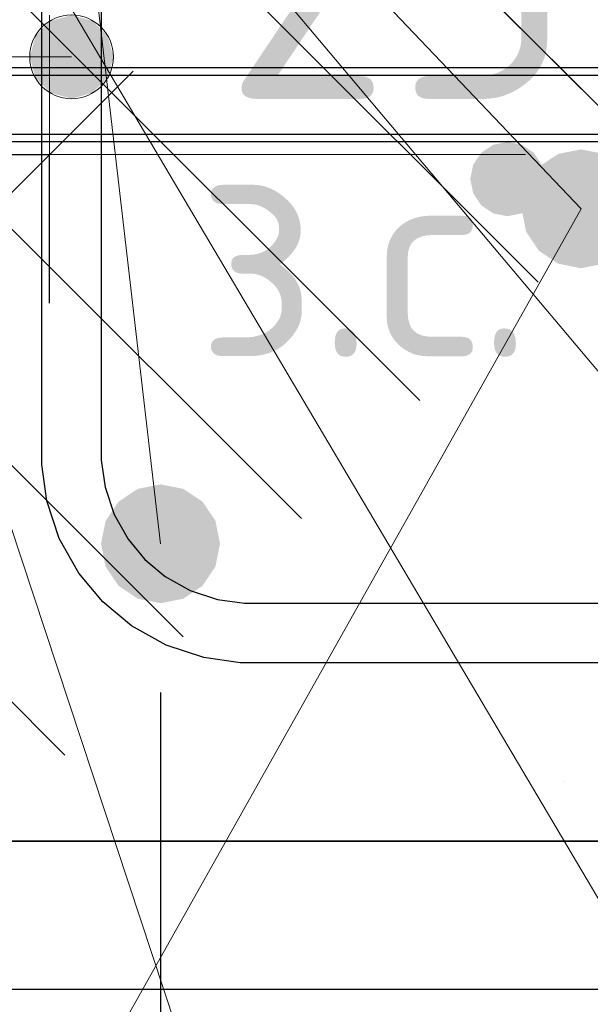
# Model space of a CAD drawing. Header units: metres. Extents: x -38 to 97, y -15 to 21.
# Tile 34 of 225: x 72.1931 to 72.2698, y 2.1621 to 2.2946. Entities that reach past the tile are written whole.
import ezdxf

# ---------------------------------------------------------------- set-up
doc = ezdxf.new("R2010")
doc.units = ezdxf.units.M
doc.header["$PDMODE"] = 65
for name, color, linetype, lineweight in [('XR$3$Арм.стержн. Хомут', 240, 'Continuous', 35), ('XR$3$Арм.стержн.горизонт. 1', 180, 'Continuous', 35), ('XR$3$Размерная линия (1)', 7, 'Continuous', 13), ('XR$3$Размерная линия_ общее', 7, 'Continuous', 13), ('XR$4$Арм. стержнями верхней зоны', 180, 'Continuous', 35), ('XR$4$Арм. стержнями нижней зоны', 180, 'Continuous', 35), ('XR$4$Арм.стержн. Арматура края', 96, 'Continuous', 35), ('XR$4$Арм.стержн. Хомут', 240, 'Continuous', 35), ('XR$4$Арм.стержн.горизонт. 1', 180, 'Continuous', 35), ('XR$6$Арм. стержнями верхней зоны', 180, 'Continuous', 35), ('XR$6$Арм. стержнями нижней зоны', 180, 'Continuous', 35), ('XR$6$Арм.стержн. Арматура края', 96, 'Continuous', 35), ('XR$6$Арм.стержн. Хомут', 240, 'Continuous', 35), ('XR$6$Арм.стержн.горизонт. 1', 180, 'Continuous', 35)]:
    doc.layers.add(name, color=color, linetype=linetype, lineweight=lineweight)
doc.styles.add('ISOCPEUR', font='txt')
doc.dimstyles.new('DIMSTYLE_11', dxfattribs={"dimtxt": 0.033, "dimasz": 0.0375, "dimexe": 0, "dimexo": 0, "dimgap": 0.0165, "dimtad": 2, "dimdec": 0, "dimlfac": 1000, "dimrnd": 1, "dimzin": 12, "dimdsep": 46, "dimtxsty": 'ISOCPEUR', "dimblk1": 'ALL_ML_STRICH', "dimblk2": 'ALL_ML_STRICH', "dimsah": 1, "dimcen": 0, "dimclrd": 7, "dimclre": 256, "dimclrt": 7, "dimadec": 0, "dimazin": 0, "dimtfac": 1, "dimtdec": 0, "dimtix": 1, "dimtmove": 2, "dimatfit": 3, "dimfxl": 0, "dimtvp": 1.2, "dimtzin": 0, "dimlwd": 0, "dimlwe": -3, "dimarcsym": 0})
doc.dimstyles.new('DIMSTYLE_23', dxfattribs={"dimtxt": 0.03, "dimasz": 0.03, "dimexe": 0, "dimexo": 0, "dimgap": 0.015, "dimtad": 2, "dimdec": 0, "dimlfac": 1000, "dimrnd": 5, "dimzin": 12, "dimdsep": 46, "dimtxsty": 'ISOCPEUR', "dimblk1": 'ALL_ML_STRICH', "dimblk2": 'ALL_ML_STRICH', "dimsah": 1, "dimcen": 0, "dimclrd": 7, "dimclre": 256, "dimclrt": 7, "dimadec": 0, "dimazin": 0, "dimtfac": 1, "dimtdec": 0, "dimtix": 1, "dimtmove": 2, "dimatfit": 3, "dimfxl": 0, "dimtvp": 1.2, "dimtzin": 0, "dimlwd": 0, "dimlwe": -3, "dimarcsym": 0})
doc.dimstyles.new('DIMSTYLE_24', dxfattribs={"dimtxt": 0.03, "dimasz": 0.03, "dimexe": 0, "dimexo": 0, "dimgap": 0.015, "dimtad": 2, "dimdec": 0, "dimlfac": 1000, "dimrnd": 5, "dimzin": 12, "dimdsep": 46, "dimtxsty": 'ISOCPEUR', "dimblk1": 'ALL_ML_STRICH', "dimblk2": 'ALL_ML_STRICH', "dimsah": 1, "dimcen": 0, "dimclrd": 7, "dimclre": 256, "dimclrt": 7, "dimadec": 0, "dimazin": 0, "dimtfac": 1, "dimtdec": 0, "dimtix": 1, "dimtmove": 2, "dimatfit": 3, "dimfxl": 0, "dimtzin": 0, "dimlwd": 0, "dimlwe": -3, "dimarcsym": 0})
doc.dimstyles.new('DIMSTYLE_32', dxfattribs={"dimtxt": 0.03, "dimasz": 0.03, "dimexe": 0, "dimexo": 0, "dimgap": 0.015, "dimtad": 0, "dimdec": 0, "dimlfac": 1000, "dimrnd": 5, "dimzin": 12, "dimdsep": 46, "dimtxsty": 'ISOCPEUR', "dimblk1": 'ALL_ML_STRICH', "dimblk2": 'ALL_ML_STRICH', "dimsah": 1, "dimcen": 0, "dimclrd": 7, "dimclre": 256, "dimclrt": 7, "dimadec": 0, "dimazin": 0, "dimtfac": 1, "dimtdec": 0, "dimtix": 1, "dimtmove": 2, "dimatfit": 3, "dimfxl": 0, "dimtvp": 1.2, "dimtzin": 0, "dimlwd": 0, "dimlwe": -3, "dimarcsym": 0})
pattern_1 = [(135, (0, 0), (-0.031819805, -0.031819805), [0.4, -0.05, 0, -0.05]), (135, (-0.01591, -0.01591), (-0.031819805, -0.031819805), [0.8, -0.1, 0.1, -0.1])]

# ---------------------------------------------------------------- blocks, each defined once
blk = doc.blocks.new('ALL_ML_STRICH')
at = {"color": 0, "linetype": 'ByBlock', "lineweight": -2}
for p, q in [((0, -0.5), (0, 0.5)), ((-0.3, -0.3), (0.3, 0.3)), ((-1, 0), (0.5, 0))]:
    blk.add_line(p, q, dxfattribs=at)
blk = doc.blocks.new('*D237')
at = {"layer": 'DEFPOINTS', "color": 7, "linetype": 'Continuous', "lineweight": 13, "transparency": 33554687}
for p in [(72.17211, 2.18403), (72.47211, 2.18403), (72.17211, 2.03505)]:
    blk.add_point(p, dxfattribs=at)
at = {"layer": 'XR$3$Размерная линия (1)', "color": 9, "linetype": 'Continuous', "lineweight": -2, "true_color": 0xc7c7c7, "transparency": 33554687}
for p, q in [((72.17211, 2.16403), (72.17211, 2.03505)), ((72.47211, 2.16403), (72.47211, 2.03505))]:
    blk.add_line(p, q, dxfattribs=at)
at = {"layer": 'XR$3$Размерная линия (1)', "color": 7, "linetype": 'Continuous', "lineweight": -2, "transparency": 33554687}
blk.add_line((72.17211, 2.03505), (72.47211, 2.03505), dxfattribs=at)
at = {"layer": 'XR$3$Размерная линия (1)', "color": 7, "linetype": 'Continuous', "lineweight": 13, "transparency": 33554687, "xscale": 0.03, "yscale": 0.03, "zscale": 0.03, "rotation": 180}
blk.add_blockref('ALL_ML_STRICH', (72.17211, 2.03505), dxfattribs=at)
at = {"layer": 'XR$3$Размерная линия (1)', "color": 7, "linetype": 'Continuous', "lineweight": 13, "transparency": 33554687, "xscale": 0.03, "yscale": 0.03, "zscale": 0.03}
blk.add_blockref('ALL_ML_STRICH', (72.47211, 2.03505), dxfattribs=at)
at = {"layer": 'XR$3$Размерная линия (1)', "color": 7, "linetype": 'Continuous', "lineweight": 13, "transparency": 33554687, "insert": (72.32361, 2.05755), "char_height": 0.03, "width": 0.09, "attachment_point": 5, "style": 'ISOCPEUR'}
blk.add_mtext('\\A1;{300}', dxfattribs=at)
blk = doc.blocks.new('*D238')
at = {"layer": 'DEFPOINTS', "color": 7, "linetype": 'Continuous', "lineweight": 13, "transparency": 33554687}
for p in [(72.21203, 2.22403), (72.17211, 2.18403), (72.17211, 2.11005)]:
    blk.add_point(p, dxfattribs=at)
at = {"layer": 'XR$3$Размерная линия (1)', "color": 9, "linetype": 'Continuous', "lineweight": -2, "true_color": 0xc7c7c7, "transparency": 33554687}
for p, q in [((72.21203, 2.20403), (72.21203, 2.11005)), ((72.17211, 2.16403), (72.17211, 2.11005))]:
    blk.add_line(p, q, dxfattribs=at)
at = {"layer": 'XR$3$Размерная линия (1)', "color": 7, "linetype": 'Continuous', "lineweight": -2, "transparency": 33554687}
blk.add_line((72.17211, 2.11005), (72.21203, 2.11005), dxfattribs=at)
at = {"layer": 'XR$3$Размерная линия (1)', "color": 7, "linetype": 'Continuous', "lineweight": 13, "transparency": 33554687, "xscale": 0.03, "yscale": 0.03, "zscale": 0.03, "rotation": 180}
blk.add_blockref('ALL_ML_STRICH', (72.17211, 2.11005), dxfattribs=at)
at = {"layer": 'XR$3$Размерная линия (1)', "color": 7, "linetype": 'Continuous', "lineweight": 13, "transparency": 33554687, "xscale": 0.03, "yscale": 0.03, "zscale": 0.03}
blk.add_blockref('ALL_ML_STRICH', (72.21203, 2.11005), dxfattribs=at)
at = {"layer": 'XR$3$Размерная линия (1)', "color": 7, "linetype": 'Continuous', "lineweight": 13, "transparency": 33554687, "insert": (72.2222, 2.06933), "char_height": 0.03, "width": 0.06, "attachment_point": 5, "style": 'ISOCPEUR'}
blk.add_mtext('\\A1;{40}', dxfattribs=at)
blk = doc.blocks.new('*D239')
at = {"layer": 'DEFPOINTS', "color": 7, "linetype": 'Continuous', "lineweight": 13, "transparency": 33554687}
for p in [(72.21203, 2.22403), (72.32203, 2.22403), (72.21203, 2.11005)]:
    blk.add_point(p, dxfattribs=at)
at = {"layer": 'XR$3$Размерная линия (1)', "color": 9, "linetype": 'Continuous', "lineweight": -2, "true_color": 0xc7c7c7, "transparency": 33554687}
for p, q in [((72.21203, 2.20403), (72.21203, 2.11005)), ((72.32203, 2.20403), (72.32203, 2.11005))]:
    blk.add_line(p, q, dxfattribs=at)
at = {"layer": 'XR$3$Размерная линия (1)', "color": 7, "linetype": 'Continuous', "lineweight": -2, "transparency": 33554687}
blk.add_line((72.21203, 2.11005), (72.32203, 2.11005), dxfattribs=at)
at = {"layer": 'XR$3$Размерная линия (1)', "color": 7, "linetype": 'Continuous', "lineweight": 13, "transparency": 33554687, "xscale": 0.03, "yscale": 0.03, "zscale": 0.03, "rotation": 180}
blk.add_blockref('ALL_ML_STRICH', (72.21203, 2.11005), dxfattribs=at)
at = {"layer": 'XR$3$Размерная линия (1)', "color": 7, "linetype": 'Continuous', "lineweight": 13, "transparency": 33554687, "xscale": 0.03, "yscale": 0.03, "zscale": 0.03}
blk.add_blockref('ALL_ML_STRICH', (72.32203, 2.11005), dxfattribs=at)
at = {"layer": 'XR$3$Размерная линия (1)', "color": 7, "linetype": 'Continuous', "lineweight": 13, "transparency": 33554687, "insert": (72.27453, 2.13255), "char_height": 0.03, "width": 0.09, "attachment_point": 5, "style": 'ISOCPEUR'}
blk.add_mtext('\\A1;{110}', dxfattribs=at)
blk = doc.blocks.new('*D242')
at = {"layer": 'DEFPOINTS', "color": 7, "linetype": 'Continuous', "lineweight": 13, "transparency": 33554687}
for p in [(72.17211, 2.2764), (72.17211, 2.24142), (72.19711, 2.23642)]:
    blk.add_point(p, dxfattribs=at)
at = {"layer": 'XR$3$Размерная линия_ общее', "color": 253, "linetype": 'Continuous', "lineweight": -2, "true_color": 0xa0a0a0, "transparency": 33554687}
for p, q in [((72.17211, 2.26142), (72.17211, 2.2764)), ((72.19711, 2.25642), (72.19711, 2.2764))]:
    blk.add_line(p, q, dxfattribs=at)
at = {"layer": 'XR$3$Размерная линия_ общее', "color": 7, "linetype": 'Continuous', "lineweight": -2, "transparency": 33554687}
blk.add_line((72.17211, 2.2764), (72.19711, 2.2764), dxfattribs=at)
at = {"layer": 'XR$3$Размерная линия_ общее', "color": 7, "linetype": 'Continuous', "lineweight": 13, "transparency": 33554687, "xscale": 0.0375, "yscale": 0.0375, "zscale": 0.0375, "rotation": 180}
blk.add_blockref('ALL_ML_STRICH', (72.17211, 2.2764), dxfattribs=at)
at = {"layer": 'XR$3$Размерная линия_ общее', "color": 7, "linetype": 'Continuous', "lineweight": 13, "transparency": 33554687, "xscale": 0.0375, "yscale": 0.0375, "zscale": 0.0375}
blk.add_blockref('ALL_ML_STRICH', (72.19711, 2.2764), dxfattribs=at)
at = {"layer": 'XR$3$Размерная линия_ общее', "color": 7, "linetype": 'Continuous', "lineweight": 13, "transparency": 33554687, "insert": (72.24383, 2.3004), "char_height": 0.033, "width": 0.066, "attachment_point": 5, "style": 'ISOCPEUR'}
blk.add_mtext('\\A1;{25}', dxfattribs=at)
at = {"layer": 'XR$3$Размерная линия_ общее', "color": 7, "linetype": 'Continuous', "lineweight": 13, "transparency": 33554687, "insert": (72.21688, 2.27619), "char_height": 0.027, "width": 0.00135, "attachment_point": 1, "line_spacing_factor": 0.60241, "style": 'ISOCPEUR'}
blk.add_mtext('з.с.', dxfattribs=at)
blk = doc.blocks.new('*D243')
at = {"layer": 'DEFPOINTS', "color": 7, "linetype": 'Continuous', "lineweight": 13, "transparency": 33554687}
for p in [(72.21203, 2.22403), (72.12431, 2.18403), (72.17211, 2.18403)]:
    blk.add_point(p, dxfattribs=at)
at = {"layer": 'XR$3$Размерная линия (1)', "color": 9, "linetype": 'Continuous', "lineweight": -2, "true_color": 0xc7c7c7, "transparency": 33554687}
for p, q in [((72.19203, 2.22403), (72.12431, 2.22403)), ((72.15211, 2.18403), (72.12431, 2.18403))]:
    blk.add_line(p, q, dxfattribs=at)
at = {"layer": 'XR$3$Размерная линия (1)', "color": 7, "linetype": 'Continuous', "lineweight": -2, "transparency": 33554687}
blk.add_line((72.12431, 2.18403), (72.12431, 2.22403), dxfattribs=at)
at = {"layer": 'XR$3$Размерная линия (1)', "color": 7, "linetype": 'Continuous', "lineweight": 13, "transparency": 33554687, "xscale": 0.03, "yscale": 0.03, "zscale": 0.03}
for p, rotation in [((72.12431, 2.22403), 90), ((72.12431, 2.18403), 270)]:
    blk.add_blockref('ALL_ML_STRICH', p, dxfattribs=dict(at, rotation=rotation))
at = {"layer": 'XR$3$Размерная линия (1)', "color": 7, "linetype": 'Continuous', "lineweight": 13, "transparency": 33554687, "insert": (72.10172, 2.14972), "char_height": 0.03, "width": 0.06, "attachment_point": 5, "rotation": 90, "style": 'ISOCPEUR'}
blk.add_mtext('\\A1;{40}', dxfattribs=at)
blk = doc.blocks.new('*D244')
at = {"layer": 'DEFPOINTS', "color": 7, "linetype": 'Continuous', "lineweight": 13, "transparency": 33554687}
for p in [(72.21203, 2.34903), (72.12431, 2.22403), (72.21203, 2.22403)]:
    blk.add_point(p, dxfattribs=at)
at = {"layer": 'XR$3$Размерная линия (1)', "color": 9, "linetype": 'Continuous', "lineweight": -2, "true_color": 0xc7c7c7, "transparency": 33554687}
for p, q in [((72.19203, 2.34903), (72.12431, 2.34903)), ((72.19203, 2.22403), (72.12431, 2.22403))]:
    blk.add_line(p, q, dxfattribs=at)
at = {"layer": 'XR$3$Размерная линия (1)', "color": 7, "linetype": 'Continuous', "lineweight": -2, "transparency": 33554687}
blk.add_line((72.12431, 2.22403), (72.12431, 2.34903), dxfattribs=at)
at = {"layer": 'XR$3$Размерная линия (1)', "color": 7, "linetype": 'Continuous', "lineweight": 13, "transparency": 33554687, "xscale": 0.03, "yscale": 0.03, "zscale": 0.03}
for p, rotation in [((72.12431, 2.34903), 90), ((72.12431, 2.22403), 270)]:
    blk.add_blockref('ALL_ML_STRICH', p, dxfattribs=dict(at, rotation=rotation))
at = {"layer": 'XR$3$Размерная линия (1)', "color": 7, "linetype": 'Continuous', "lineweight": 13, "transparency": 33554687, "insert": (72.10181, 2.29103), "char_height": 0.03, "width": 0.09, "attachment_point": 5, "rotation": 90, "style": 'ISOCPEUR'}
blk.add_mtext('\\A1;{125}', dxfattribs=at)

msp = doc.modelspace()

# ---------------------------------------------------------------- hatches: boundary and pattern name
at = {"linetype": 'Continuous', "lineweight": 13, "transparency": 33554687}
h = msp.add_hatch(dxfattribs=at)
h.set_pattern_fill('__________540', scale=0.015, style=0, pattern_type=2)
h.set_pattern_definition(pattern_1)
h.paths.add_polyline_path([(72.47211, 2.54403), (72.17211, 2.54403), (72.17211, 2.18403), (72.47211, 2.18403)], flags=0)
h = msp.add_hatch(dxfattribs=at)
h.set_pattern_fill('__________540', scale=0.015, style=0, pattern_type=2)
h.set_pattern_definition(pattern_1)
h.paths.add_polyline_path([(72.11868, 2.31411), (72.11868, 2.11411), (72.54928, 2.11411), (72.54928, 2.31411)], flags=0)
h = msp.add_hatch(dxfattribs=at)
h.set_pattern_fill('__________540', scale=0.015, style=0, pattern_type=2)
h.set_pattern_definition(pattern_1)
h.paths.add_polyline_path([(72.11868, 2.31411), (72.11868, 2.11411), (72.59928, 2.11411), (72.59928, 2.31411)], flags=0)
at = {"layer": 'XR$3$Арм.стержн. Хомут', "linetype": 'Continuous', "lineweight": 13, "transparency": 33554687}
for points in [[(72.19726, 2.2944), (72.20007, 2.28393), (72.20007, 2.29518)], [(72.20007, 2.29518), (72.20007, 2.28393), (72.20288, 2.28472)], [(72.20007, 2.29518), (72.20288, 2.28472), (72.20288, 2.2944)], [(72.19523, 2.29237), (72.19726, 2.28472), (72.19726, 2.2944)], [(72.19726, 2.2944), (72.19726, 2.28472), (72.20007, 2.28393)], [(72.20288, 2.2944), (72.20288, 2.28472), (72.20491, 2.28675)], [(72.20288, 2.2944), (72.20491, 2.28675), (72.20491, 2.29237)], [(72.19523, 2.28675), (72.19523, 2.29237), (72.19445, 2.28956)], [(72.19523, 2.29237), (72.19523, 2.28675), (72.19726, 2.28472)], [(72.20491, 2.29237), (72.20491, 2.28675), (72.2057, 2.28956)]]:
    msp.add_hatch(color=7, dxfattribs=at).paths.add_polyline_path(points)
at = {"layer": 'XR$3$Арм.стержн.горизонт. 1', "linetype": 'Continuous', "lineweight": 50, "transparency": 33554687}
msp.add_hatch(color=7, dxfattribs=at).paths.add_polyline_path([(72.22003, 2.22403), (72.21942, 2.2271), (72.21769, 2.22969), (72.21509, 2.23142), (72.21203, 2.23203), (72.20897, 2.23142), (72.20638, 2.22969), (72.20464, 2.2271), (72.20403, 2.22403), (72.20464, 2.22097), (72.20638, 2.21838), (72.20897, 2.21664), (72.21203, 2.21603), (72.21509, 2.21664), (72.21769, 2.21838), (72.21942, 2.22097)])
at = {"layer": 'XR$4$Арм. стержнями верхней зоны', "linetype": 'Continuous', "lineweight": 50, "transparency": 33554687}
msp.add_hatch(color=4, dxfattribs=at).paths.add_polyline_path([(72.26368, 2.27311), (72.2633, 2.27502), (72.26222, 2.27665), (72.2606, 2.27773), (72.25868, 2.27811), (72.25677, 2.27773), (72.25515, 2.27665), (72.25406, 2.27502), (72.25368, 2.27311), (72.25406, 2.2712), (72.25515, 2.26958), (72.25677, 2.26849), (72.25868, 2.26811), (72.2606, 2.26849), (72.26222, 2.26958), (72.2633, 2.2712)])
at = {"layer": 'XR$4$Арм.стержн.горизонт. 1', "linetype": 'Continuous', "lineweight": 50, "transparency": 33554687}
msp.add_hatch(color=7, dxfattribs=at).paths.add_polyline_path([(72.27657, 2.26911), (72.27596, 2.27217), (72.27423, 2.27477), (72.27163, 2.2765), (72.26857, 2.27711), (72.26551, 2.2765), (72.26291, 2.27477), (72.26118, 2.27217), (72.26057, 2.26911), (72.26118, 2.26605), (72.26291, 2.26345), (72.26551, 2.26172), (72.26857, 2.26111), (72.27163, 2.26172), (72.27423, 2.26345), (72.27596, 2.26605)])
at = {"layer": 'XR$6$Арм. стержнями верхней зоны', "linetype": 'Continuous', "lineweight": 50, "transparency": 33554687}
msp.add_hatch(color=4, dxfattribs=at).paths.add_polyline_path([(72.26368, 2.27311), (72.2633, 2.27502), (72.26222, 2.27665), (72.2606, 2.27773), (72.25868, 2.27811), (72.25677, 2.27773), (72.25515, 2.27665), (72.25406, 2.27502), (72.25368, 2.27311), (72.25406, 2.2712), (72.25515, 2.26958), (72.25677, 2.26849), (72.25868, 2.26811), (72.2606, 2.26849), (72.26222, 2.26958), (72.2633, 2.2712)])
at = {"layer": 'XR$6$Арм.стержн.горизонт. 1', "linetype": 'Continuous', "lineweight": 50, "transparency": 33554687}
msp.add_hatch(color=7, dxfattribs=at).paths.add_polyline_path([(72.27657, 2.26911), (72.27596, 2.27217), (72.27423, 2.27477), (72.27163, 2.2765), (72.26857, 2.27711), (72.26551, 2.2765), (72.26291, 2.27477), (72.26118, 2.27217), (72.26057, 2.26911), (72.26118, 2.26605), (72.26291, 2.26345), (72.26551, 2.26172), (72.26857, 2.26111), (72.27163, 2.26172), (72.27423, 2.26345), (72.27596, 2.26605)])

# ---------------------------------------------------------------- linework, layer by layer
at = {"color": 7, "linetype": 'Continuous', "lineweight": 13, "transparency": 33554687}
msp.add_line((72.19711, 2.2764), (72.26111, 2.2764), dxfattribs=at)
at = {"color": 7, "linetype": 'Continuous', "lineweight": 35, "transparency": 33554687}
msp.add_line((72.17211, 2.18403), (72.47211, 2.18403), dxfattribs=at)
at = {"layer": 'XR$3$Арм.стержн. Хомут', "color": 7, "linetype": 'Continuous', "lineweight": 13, "transparency": 33554687}
for p, q in [((72.03758, 2.28956), (72.20007, 2.28956)), ((72.19445, 2.28956), (72.19445, 2.28956)), ((72.2057, 2.28956), (72.2057, 2.28956)), ((72.20007, 2.28393), (72.20007, 2.28393))]:
    msp.add_line(p, q, dxfattribs=at)
at = {"layer": 'XR$3$Арм.стержн. Хомут', "color": 40, "linetype": 'Continuous', "lineweight": 25, "transparency": 33554687}
for points in [[(72.42143, 2.20803), (72.22275, 2.20803), (72.21787, 2.20871), (72.21279, 2.21039), (72.20811, 2.21301), (72.20426, 2.21622), (72.20104, 2.22007), (72.19842, 2.22475), (72.19675, 2.22983), (72.19607, 2.23471), (72.19607, 2.49136)], [(72.42143, 2.20803), (72.22275, 2.20803), (72.21787, 2.20871), (72.21279, 2.21039), (72.20811, 2.21301), (72.20426, 2.21622), (72.20104, 2.22007), (72.19842, 2.22475), (72.19675, 2.22983), (72.19607, 2.23471), (72.19607, 2.49136)], [(72.20407, 2.4908), (72.20407, 2.23526), (72.20457, 2.23165), (72.20578, 2.22799), (72.20766, 2.22463), (72.20994, 2.2219), (72.21267, 2.21962), (72.21602, 2.21774), (72.21969, 2.21654), (72.2233, 2.21603), (72.42088, 2.21603)], [(72.20407, 2.4908), (72.20407, 2.23526), (72.20457, 2.23165), (72.20578, 2.22799), (72.20766, 2.22463), (72.20994, 2.2219), (72.21267, 2.21962), (72.21602, 2.21774), (72.21969, 2.21654), (72.2233, 2.21603), (72.42088, 2.21603)]]:
    msp.add_lwpolyline(points, dxfattribs=at)
at = {"layer": 'XR$3$Арм.стержн. Хомут', "color": 7, "linetype": 'Continuous', "lineweight": 13, "transparency": 33554687}
msp.add_circle((72.20007, 2.28956), 0.00563, dxfattribs=at)
at = {"layer": 'XR$3$Арм.стержн.горизонт. 1', "color": 7, "linetype": 'Continuous', "lineweight": 13, "transparency": 33554687}
msp.add_line((72.16184, 2.65643), (72.21203, 2.22403), dxfattribs=at)
at = {"layer": 'XR$4$Арм. стержнями верхней зоны', "color": 4, "linetype": 'Continuous', "lineweight": 25, "transparency": 33554687}
msp.add_lwpolyline([(72.13869, 2.28811), (72.55428, 2.28811), (72.55428, 2.27811), (72.13869, 2.27811), (72.13869, 2.28811)], dxfattribs=at)
msp.add_lwpolyline([(72.13869, 2.28811), (72.55428, 2.28811), (72.55428, 2.27811), (72.13869, 2.27811), (72.13869, 2.28811)], dxfattribs=at)
at = {"layer": 'XR$4$Арм. стержнями нижней зоны', "color": 4, "linetype": 'Continuous', "lineweight": 25, "transparency": 33554687}
msp.add_lwpolyline([(72.1387, 2.16411), (72.55428, 2.16411), (72.55428, 2.15411), (72.1387, 2.15411), (72.1387, 2.16411)], dxfattribs=at)
msp.add_lwpolyline([(72.1387, 2.16411), (72.55428, 2.16411), (72.55428, 2.15411), (72.1387, 2.15411), (72.1387, 2.16411)], dxfattribs=at)
at = {"layer": 'XR$4$Арм.стержн. Арматура края', "color": 4, "linetype": 'Continuous', "lineweight": 25, "transparency": 33554687}
for points in [[(72.55428, 2.15411), (72.16721, 2.15411), (72.16199, 2.15484), (72.15656, 2.15663), (72.15155, 2.15944), (72.14742, 2.16288), (72.14397, 2.16701), (72.14116, 2.17202), (72.13937, 2.17746), (72.13865, 2.18268), (72.13865, 2.25955), (72.13937, 2.26476), (72.14116, 2.2702), (72.14397, 2.27521), (72.14742, 2.27934), (72.15155, 2.28279), (72.15656, 2.28559), (72.16199, 2.28739), (72.16721, 2.28811), (72.55428, 2.28811)], [(72.55428, 2.15411), (72.16721, 2.15411), (72.16199, 2.15484), (72.15656, 2.15663), (72.15155, 2.15944), (72.14742, 2.16288), (72.14397, 2.16701), (72.14116, 2.17202), (72.13937, 2.17746), (72.13865, 2.18268), (72.13865, 2.25955), (72.13937, 2.26476), (72.14116, 2.2702), (72.14397, 2.27521), (72.14742, 2.27934), (72.15155, 2.28279), (72.15656, 2.28559), (72.16199, 2.28739), (72.16721, 2.28811), (72.55428, 2.28811)], [(72.55428, 2.27811), (72.1679, 2.27811), (72.16427, 2.27761), (72.1606, 2.2764), (72.15724, 2.27452), (72.15452, 2.27224), (72.15224, 2.26951), (72.15036, 2.26616), (72.14915, 2.26249), (72.14865, 2.25885), (72.14865, 2.18337), (72.14915, 2.17973), (72.15036, 2.17607), (72.15224, 2.17271), (72.15452, 2.16998), (72.15724, 2.16771), (72.1606, 2.16583), (72.16427, 2.16462), (72.1679, 2.16411), (72.55428, 2.16411)], [(72.55428, 2.27811), (72.1679, 2.27811), (72.16427, 2.27761), (72.1606, 2.2764), (72.15724, 2.27452), (72.15452, 2.27224), (72.15224, 2.26951), (72.15036, 2.26616), (72.14915, 2.26249), (72.14865, 2.25885), (72.14865, 2.18337), (72.14915, 2.17973), (72.15036, 2.17607), (72.15224, 2.17271), (72.15452, 2.16998), (72.15724, 2.16771), (72.1606, 2.16583), (72.16427, 2.16462), (72.1679, 2.16411), (72.55428, 2.16411)]]:
    msp.add_lwpolyline(points, dxfattribs=at)
at = {"layer": 'XR$4$Арм.стержн. Хомут', "color": 40, "linetype": 'Continuous', "lineweight": 25, "transparency": 33554687}
for points in [[(72.14264, 2.00479), (72.14264, 2.26043), (72.14332, 2.26531), (72.145, 2.27039), (72.14762, 2.27507), (72.15083, 2.27892), (72.15469, 2.28214), (72.15936, 2.28476), (72.16444, 2.28643), (72.16932, 2.28711), (72.36801, 2.28711), (72.37289, 2.28643), (72.37797, 2.28476), (72.38264, 2.28214), (72.38649, 2.27892), (72.38971, 2.27507), (72.39233, 2.27039), (72.394, 2.26531), (72.39468, 2.26043), (72.39468, 2.00479)], [(72.14264, 2.00479), (72.14264, 2.26043), (72.14332, 2.26531), (72.145, 2.27039), (72.14762, 2.27507), (72.15083, 2.27892), (72.15469, 2.28214), (72.15936, 2.28476), (72.16444, 2.28643), (72.16932, 2.28711), (72.36801, 2.28711), (72.37289, 2.28643), (72.37797, 2.28476), (72.38264, 2.28214), (72.38649, 2.27892), (72.38971, 2.27507), (72.39233, 2.27039), (72.394, 2.26531), (72.39468, 2.26043), (72.39468, 2.00479)], [(72.38668, 2.00534), (72.38668, 2.25988), (72.38618, 2.2635), (72.38497, 2.26716), (72.38309, 2.27051), (72.38081, 2.27324), (72.37808, 2.27552), (72.37473, 2.2774), (72.37107, 2.27861), (72.36745, 2.27911), (72.16988, 2.27911), (72.16626, 2.27861), (72.1626, 2.2774), (72.15924, 2.27552), (72.15651, 2.27324), (72.15423, 2.27051), (72.15236, 2.26716), (72.15115, 2.2635), (72.15064, 2.25988), (72.15064, 2.00534)], [(72.38668, 2.00534), (72.38668, 2.25988), (72.38618, 2.2635), (72.38497, 2.26716), (72.38309, 2.27051), (72.38081, 2.27324), (72.37808, 2.27552), (72.37473, 2.2774), (72.37107, 2.27861), (72.36745, 2.27911), (72.16988, 2.27911), (72.16626, 2.27861), (72.1626, 2.2774), (72.15924, 2.27552), (72.15651, 2.27324), (72.15423, 2.27051), (72.15236, 2.26716), (72.15115, 2.2635), (72.15064, 2.25988), (72.15064, 2.00534)]]:
    msp.add_lwpolyline(points, dxfattribs=at)
at = {"layer": 'XR$4$Арм.стержн.горизонт. 1', "color": 7, "linetype": 'Continuous', "lineweight": 13, "transparency": 33554687}
msp.add_line((72.03093, 1.84538), (72.26857, 2.26911), dxfattribs=at)
at = {"layer": 'XR$6$Арм. стержнями верхней зоны', "color": 4, "linetype": 'Continuous', "lineweight": 25, "transparency": 33554687}
msp.add_lwpolyline([(72.13865, 2.28811), (72.60428, 2.28811), (72.60428, 2.27811), (72.13865, 2.27811), (72.13865, 2.28811)], dxfattribs=at)
at = {"layer": 'XR$6$Арм. стержнями нижней зоны', "color": 4, "linetype": 'Continuous', "lineweight": 25, "transparency": 33554687}
msp.add_lwpolyline([(72.13866, 2.16411), (72.60428, 2.16411), (72.60428, 2.15411), (72.13866, 2.15411), (72.13866, 2.16411)], dxfattribs=at)
at = {"layer": 'XR$6$Арм.стержн. Арматура края', "color": 4, "linetype": 'Continuous', "lineweight": 25, "transparency": 33554687}
for points in [[(72.60428, 2.15411), (72.16721, 2.15411), (72.16199, 2.15484), (72.15656, 2.15663), (72.15155, 2.15944), (72.14742, 2.16288), (72.14397, 2.16701), (72.14116, 2.17202), (72.13937, 2.17746), (72.13865, 2.18268), (72.13865, 2.25955), (72.13937, 2.26476), (72.14116, 2.2702), (72.14397, 2.27521), (72.14742, 2.27934), (72.15155, 2.28279), (72.15656, 2.28559), (72.16199, 2.28739), (72.16721, 2.28811), (72.60428, 2.28811)], [(72.60428, 2.15411), (72.16721, 2.15411), (72.16199, 2.15484), (72.15656, 2.15663), (72.15155, 2.15944), (72.14742, 2.16288), (72.14397, 2.16701), (72.14116, 2.17202), (72.13937, 2.17746), (72.13865, 2.18268), (72.13865, 2.25955), (72.13937, 2.26476), (72.14116, 2.2702), (72.14397, 2.27521), (72.14742, 2.27934), (72.15155, 2.28279), (72.15656, 2.28559), (72.16199, 2.28739), (72.16721, 2.28811), (72.60428, 2.28811)], [(72.60428, 2.27811), (72.1679, 2.27811), (72.16427, 2.27761), (72.1606, 2.2764), (72.15724, 2.27452), (72.15452, 2.27224), (72.15224, 2.26951), (72.15036, 2.26616), (72.14915, 2.26249), (72.14865, 2.25885), (72.14865, 2.18337), (72.14915, 2.17973), (72.15036, 2.17607), (72.15224, 2.17271), (72.15452, 2.16998), (72.15724, 2.16771), (72.1606, 2.16583), (72.16427, 2.16462), (72.1679, 2.16411), (72.60428, 2.16411)], [(72.60428, 2.27811), (72.1679, 2.27811), (72.16427, 2.27761), (72.1606, 2.2764), (72.15724, 2.27452), (72.15452, 2.27224), (72.15224, 2.26951), (72.15036, 2.26616), (72.14915, 2.26249), (72.14865, 2.25885), (72.14865, 2.18337), (72.14915, 2.17973), (72.15036, 2.17607), (72.15224, 2.17271), (72.15452, 2.16998), (72.15724, 2.16771), (72.1606, 2.16583), (72.16427, 2.16462), (72.1679, 2.16411), (72.60428, 2.16411)]]:
    msp.add_lwpolyline(points, dxfattribs=at)
at = {"layer": 'XR$6$Арм.стержн. Хомут', "color": 40, "linetype": 'Continuous', "lineweight": 25, "transparency": 33554687}
for points in [[(72.14264, 2.00479), (72.14264, 2.26043), (72.14332, 2.26531), (72.145, 2.27039), (72.14762, 2.27507), (72.15083, 2.27892), (72.15469, 2.28214), (72.15936, 2.28476), (72.16444, 2.28643), (72.16932, 2.28711), (72.36801, 2.28711), (72.37289, 2.28643), (72.37797, 2.28476), (72.38264, 2.28214), (72.38649, 2.27892), (72.38971, 2.27507), (72.39233, 2.27039), (72.394, 2.26531), (72.39468, 2.26043), (72.39468, 2.00479)], [(72.14264, 2.00479), (72.14264, 2.26043), (72.14332, 2.26531), (72.145, 2.27039), (72.14762, 2.27507), (72.15083, 2.27892), (72.15469, 2.28214), (72.15936, 2.28476), (72.16444, 2.28643), (72.16932, 2.28711), (72.36801, 2.28711), (72.37289, 2.28643), (72.37797, 2.28476), (72.38264, 2.28214), (72.38649, 2.27892), (72.38971, 2.27507), (72.39233, 2.27039), (72.394, 2.26531), (72.39468, 2.26043), (72.39468, 2.00479)], [(72.38668, 2.00534), (72.38668, 2.25988), (72.38618, 2.2635), (72.38497, 2.26716), (72.38309, 2.27051), (72.38081, 2.27324), (72.37808, 2.27552), (72.37473, 2.2774), (72.37107, 2.27861), (72.36745, 2.27911), (72.16988, 2.27911), (72.16626, 2.27861), (72.1626, 2.2774), (72.15924, 2.27552), (72.15651, 2.27324), (72.15423, 2.27051), (72.15236, 2.26716), (72.15115, 2.2635), (72.15064, 2.25988), (72.15064, 2.00534)], [(72.38668, 2.00534), (72.38668, 2.25988), (72.38618, 2.2635), (72.38497, 2.26716), (72.38309, 2.27051), (72.38081, 2.27324), (72.37808, 2.27552), (72.37473, 2.2774), (72.37107, 2.27861), (72.36745, 2.27911), (72.16988, 2.27911), (72.16626, 2.27861), (72.1626, 2.2774), (72.15924, 2.27552), (72.15651, 2.27324), (72.15423, 2.27051), (72.15236, 2.26716), (72.15115, 2.2635), (72.15064, 2.25988), (72.15064, 2.00534)]]:
    msp.add_lwpolyline(points, dxfattribs=at)
at = {"layer": 'XR$6$Арм.стержн.горизонт. 1', "color": 7, "linetype": 'Continuous', "lineweight": 13, "transparency": 33554687}
for q in [(72.26861, 1.99411), (72.37868, 1.99411), (72.37868, 2.11911), (72.26857, 2.26911)]:
    msp.add_line((72.12942, 2.4154), q, dxfattribs=at)

# ---------------------------------------------------------------- dimensions: what is measured, and where the dimension line sits
at = {"layer": 'XR$3$Размерная линия (1)', "color": 7, "linetype": 'Continuous', "lineweight": 13, "transparency": 33554687}
for base, p1, p2, dimstyle, picture, middle in [((72.12431, 2.34903), (72.19203, 2.22403), (72.19203, 2.34903), 'DIMSTYLE_24', '*D244', (72.10181, 2.29103)), ((72.12431, 2.22403), (72.15211, 2.18403), (72.19203, 2.22403), 'DIMSTYLE_23', '*D243', (72.10172, 2.14972))]:
    dim = msp.add_linear_dim(base=base, p1=p1, p2=p2, angle=90, dimstyle=dimstyle, override={"dimpost": '<>', "dimclrd": 7, "dimclre": 9, "dimclrt": 7, "dimlwd": 0, "dimlwe": 65533}, dxfattribs=at)
    dim.commit()
    dim.dimension.update_dxf_attribs({"geometry": picture, "text_midpoint": middle, "dimtype": 160})
for base, p1, p2, dimstyle, picture, middle in [((72.21203, 2.11005), (72.17211, 2.16403), (72.21203, 2.20403), 'DIMSTYLE_32', '*D238', (72.2222, 2.06933)), ((72.32203, 2.11005), (72.21203, 2.20403), (72.32203, 2.20403), 'DIMSTYLE_24', '*D239', (72.27453, 2.13255)), ((72.47211, 2.03505), (72.17211, 2.16403), (72.47211, 2.16403), 'DIMSTYLE_24', '*D237', (72.32361, 2.05755))]:
    dim = msp.add_linear_dim(base=base, p1=p1, p2=p2, dimstyle=dimstyle, override={"dimpost": '<>', "dimclrd": 7, "dimclre": 9, "dimclrt": 7, "dimlwd": 0, "dimlwe": 65533}, dxfattribs=at)
    dim.commit()
    dim.dimension.update_dxf_attribs({"geometry": picture, "text_midpoint": middle, "dimtype": 160})
at = {"layer": 'XR$3$Размерная линия_ общее', "color": 7, "linetype": 'Continuous', "lineweight": 13, "transparency": 33554687}
dim = msp.add_linear_dim(base=(72.19711, 2.2764), p1=(72.17211, 2.26142), p2=(72.19711, 2.25642), text='<>\\Xз.с.', dimstyle='DIMSTYLE_11', override={"dimpost": '<>', "dimclrd": 7, "dimclre": 253, "dimclrt": 7, "dimlwd": 0, "dimlwe": 65533}, dxfattribs=at)
dim.commit()
dim.dimension.update_dxf_attribs({"geometry": '*D242', "text_midpoint": (72.24383, 2.3004), "dimtype": 160})

doc.saveas('drawing.dxf')
